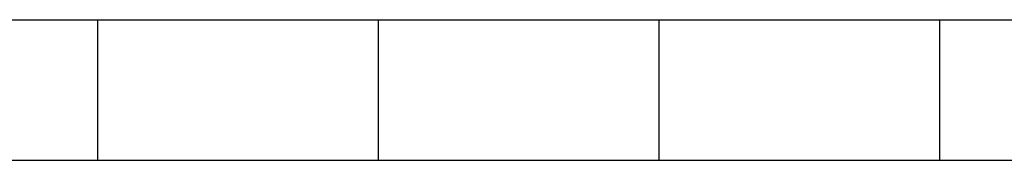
# Model space of a CAD drawing. Header units: millimetres. Extents: x 0 to 420, y 0 to 297.
# Tile 6 of 102: x 166 to 202, y 0 to 5. Entities that reach past the tile are written whole.
import ezdxf

# ---------------------------------------------------------------- set-up
doc = ezdxf.new("R2010")
doc.units = ezdxf.units.MM
doc.layers.add('CARTIGLIO', color=140, linetype='Continuous')

msp = doc.modelspace()

# ---------------------------------------------------------------- linework, layer by layer
at = {"layer": 'CARTIGLIO', "linetype": 'Continuous'}
for p, q in [((5.18012, 5.171), (414.8274, 5.171)), ((168.61003, -0.00321), (168.61003, 5.171)), ((178.95846, -0.00321), (178.95846, 5.171)), ((189.30689, -0.00321), (189.30689, 5.171)), ((199.65532, -0.00321), (199.65532, 5.171)), ((158.2616, -0.00321), (261.74592, -0.00321))]:
    msp.add_line(p, q, dxfattribs=at)

doc.saveas('drawing.dxf')
